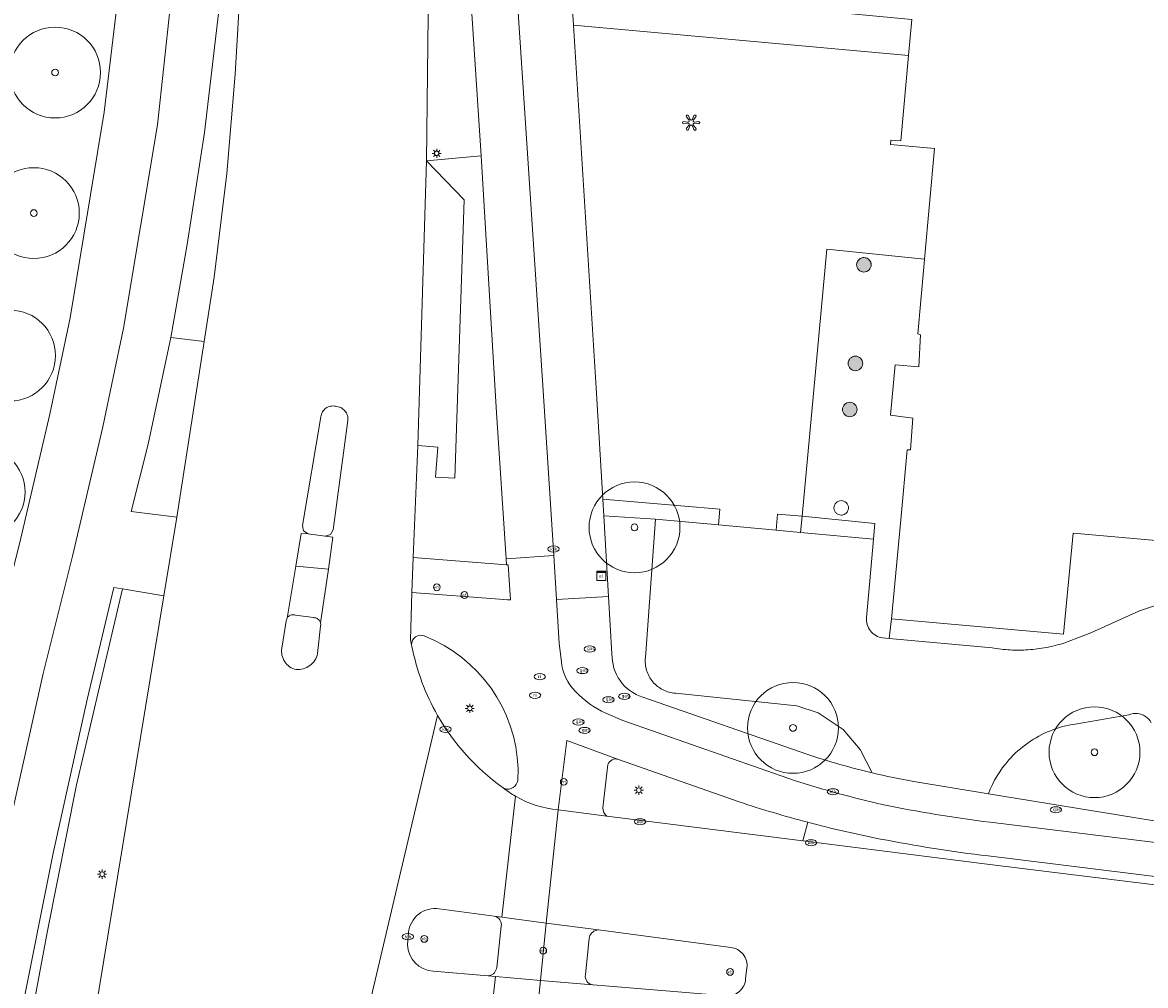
# Model space of a CAD drawing. Header units: metres. Extents: x 187482 to 189800, y 333582 to 335019.
# Tile 255 of 256: x 189288 to 189350, y 334351 to 334404. Entities that reach past the tile are written whole.
import ezdxf
from ezdxf.enums import TextEntityAlignment as Align

# ---------------------------------------------------------------- set-up
doc = ezdxf.new("R2010")
doc.units = ezdxf.units.M
doc.layers.get('0').update_dxf_attribs({"color": 252, "lineweight": 18})
for name, color, linetype, lineweight in [('B-WE-GR-BEPLANTING_CULTUUR_HEESTERS-GV', 252, 'Continuous', 18), ('B-WE-GR-BEPLANTING_CULTUUR_ROOS-GV', 252, 'Continuous', 18), ('B-WE-GR-BOOM-S', 252, 'Continuous', 18), ('B-WE-IE-KUNSTOBJECT-S', 252, 'Continuous', 18), ('B-WE-IE-MEUBILAIR-S', 252, 'Continuous', 18), ('B-WE-IE-TERREINAFSCHEIDING_KUNSTMATIG_MUUR-G', 252, 'IE-TERREINAFSCHEIDING_KUNSTMATIG-SO', 18), ('B-WE-OG-BEBOUWING-GV', 252, 'Continuous', 18), ('B-WE-OG-TERREIN_BEGROEID-GV', 252, 'Continuous', 18), ('B-WE-VH-GESLOTENVERHARDING_ASFALT-GV', 252, 'Continuous', 18), ('B-WE-VH-GESLOTENVERHARDING_BETON-GV', 252, 'Continuous', 18), ('B-WE-VH-OPENVERHARDING_BETONELEMENT-GV', 252, 'Continuous', 18), ('B-WE-VH-OPENVERHARDING_BETONSTRAATSTEEN-GV', 252, 'Continuous', 18), ('B-WE-VH-OPENVERHARDING_STRAATBAKSTEEN-GV', 252, 'Continuous', 18), ('B-WE-VH-OPENVERHARDING_TEGEL-GV', 252, 'Continuous', 18)]:
    doc.layers.add(name, color=color, linetype=linetype, lineweight=lineweight)
doc.layers.add('B-WE-OG-BEBOUWING-V', color=7, linetype='Continuous', lineweight=18, true_color=0xf0f0f0)
doc.styles.add('NLCS-ISO', font='NLCS-ISO.ttf')
doc.linetypes.add('IE-TERREINAFSCHEIDING_KUNSTMATIG-SO', pattern='A,4,[82,NLCS.SHX,S=0.75,R=90,X=0,Y=0],4,-2', length=10)

# ---------------------------------------------------------------- blocks, each defined once
blk = doc.blocks.new('SIE-MEUBILAIR_KAST_ELEKTRA-SO')
for points in [[(-1, 1), (1, 1), (1, 0.84), (-1, 0.84)], [(-1, 0.76), (1, 0.76), (1, -1), (-1, -1)]]:
    blk.add_lwpolyline(points, close=True)
at = {"style": 'NLCS-ISO'}
blk.add_text('et', height=0.75, dxfattribs=at).set_placement((0, 0), align=Align.MIDDLE_CENTER)
blk = doc.blocks.new('SIE-MEUBILAIR_PAAL_VERKEERSBORD-SO')
blk.add_circle((0, 0), 0.75)
at = {"style": 'NLCS-ISO'}
blk.add_text('vb', height=0.75, dxfattribs=at).set_placement((0, 0.07), align=Align.MIDDLE_CENTER)
blk = doc.blocks.new('SIE-MEUBILAIR_PAAL_LICHTMAST-SO')
for points in [[(-0.62, 0), (-1, 0)], [(-0.71, 0.71), (-0.44, 0.44)], [(0, 1), (0, 0.62)], [(0.44, 0.44), (0.71, 0.71)], [(1, 0), (0.62, 0)], [(-0.71, -0.71), (-0.44, -0.44)], [(0, -0.62), (0, -1)], [(0.44, -0.44), (0.71, -0.71)]]:
    blk.add_lwpolyline(points)
blk.add_circle((0, 0), 0.5)
blk = doc.blocks.new('SIE-MEUBILAIR_PAAL_AFSLUITPAAL-SO')
blk.add_circle((0, 0), 0.75)
at = {"style": 'NLCS-ISO'}
blk.add_text('af', height=0.75, dxfattribs=at).set_placement((0, 0.05), align=Align.MIDDLE_CENTER)
blk = doc.blocks.new('SIE-MEUBILAIR_PAAL_VRI-SO')
blk.add_circle((0, 0), 0.75)
at = {"style": 'NLCS-ISO'}
blk.add_text('vri', height=0.75, dxfattribs=at).set_placement((-0.08, 0.07), align=Align.MIDDLE_CENTER)
blk = doc.blocks.new('SIE-MEUBILAIR_PUT_KOLK-SO')
blk.add_ellipse((0, 0), major_axis=(1.25, 0), ratio=0.54)
at = {"style": 'NLCS-ISO'}
blk.add_text('klk', height=0.75, dxfattribs=at).set_placement((0.03, 0), align=Align.MIDDLE_CENTER)
blk = doc.blocks.new('SIE-MEUBILAIR_PUT_GASPUT-SO')
blk.add_ellipse((0, 0), major_axis=(1.25, 0), ratio=0.54)
at = {"style": 'NLCS-ISO'}
blk.add_text('gas ', height=0.75, dxfattribs=at).set_placement((0.53, 0.16), align=Align.MIDDLE_CENTER)
blk = doc.blocks.new('SIE-MEUBILAIR_PUT_RIOOLPUT-SO')
blk.add_ellipse((0, 0), major_axis=(1.25, 0), ratio=0.54)
at = {"style": 'NLCS-ISO'}
blk.add_text('ri', height=0.75, dxfattribs=at).set_placement((-0.04, 0.07), align=Align.MIDDLE_CENTER)
blk = doc.blocks.new('SIE-KUNSTOBJECT-SO')
at = {"flags": 128}
blk.add_lwpolyline([(0.27, -0.73, 0.700208), (-0.27, -0.73), (-0.56, -1.53, -1), (-1.05, -1.25), (-0.5, -0.6, 0.700208), (-0.77, -0.13), (-1.6, -0.28, -1), (-1.6, 0.28), (-0.77, 0.13, 0.700208), (-0.5, 0.6), (-1.05, 1.25, -1), (-0.56, 1.53), (-0.27, 0.73, 0.700208), (0.27, 0.73), (0.56, 1.53, -1), (1.05, 1.25), (0.5, 0.6, 0.700208), (0.77, 0.13), (1.6, 0.28, -1), (1.6, -0.28), (0.77, -0.13, 0.700208), (0.5, -0.6), (1.05, -1.25, -1), (0.56, -1.53)], format="xyb", close=True, dxfattribs=at)
blk = doc.blocks.new('SGR-BOOM_GBKN-SO')
at = {"color": 0, "linetype": 'ByBlock', "lineweight": 18}
for radius in [2, 0.15]:
    blk.add_circle((0, 0), radius, dxfattribs=at)

msp = doc.modelspace()

# ---------------------------------------------------------------- hatches: boundary and pattern name
at = {"layer": 'B-WE-OG-BEBOUWING-V'}
h = msp.add_hatch(color=256, dxfattribs=at)
h.dxf.hatch_style = 1
edge = h.paths.add_edge_path(flags=17)
edge.add_arc((189334.76, 334391.002), 0.399, 89.86887, 119.56128)
edge.add_arc((189334.776, 334390.987), 0.419, 120.45276, 148.75696)
edge.add_arc((189334.644, 334391.061), 0.269, 147.70855, 159.16134)
edge.add_line((189334.393, 334391.157), (189334.383, 334391.132))
edge.add_line((189334.383, 334391.132), (189334.375, 334391.107))
edge.add_arc((189334.702, 334391.018), 0.339, 164.74744, 173.88274)
edge.add_arc((189334.703, 334391.002), 0.342, 171.22312, 180.14482)
edge.add_arc((189334.758, 334390.999), 0.397, 179.76362, 225.15948)
edge.add_arc((189334.759, 334390.998), 0.397, 224.84052, 270.23638)
edge.add_arc((189334.763, 334390.998), 0.397, 269.76362, 315.15948)
edge.add_arc((189334.764, 334390.999), 0.397, 314.84052, 360.23638)
edge.add_arc((189335.011, 334391.01), 0.15, 356.56065, 369.98032)
edge.add_line((189335.159, 334391.036), (189335.157, 334391.054))
edge.add_line((189335.157, 334391.054), (189335.155, 334391.072))
edge.add_line((189335.155, 334391.072), (189335.151, 334391.089))
edge.add_line((189335.151, 334391.089), (189335.147, 334391.106))
edge.add_line((189335.147, 334391.106), (189335.142, 334391.123))
edge.add_line((189335.142, 334391.123), (189335.136, 334391.14))
edge.add_arc((189334.764, 334391.002), 0.396, 20.30062, 55.44934)
edge.add_arc((189334.764, 334391.015), 0.386, 54.44015, 90.50872)
h = msp.add_hatch(color=256, dxfattribs=at)
h.dxf.hatch_style = 1
edge = h.paths.add_edge_path(flags=17)
edge.add_arc((189334.296, 334385.577), 0.397, 44.84052, 90.23638)
edge.add_arc((189334.292, 334385.577), 0.397, 89.76362, 135.15948)
edge.add_arc((189334.291, 334385.576), 0.397, 134.84052, 180.23638)
edge.add_arc((189334.291, 334385.572), 0.397, 179.76362, 225.15948)
edge.add_arc((189334.292, 334385.571), 0.397, 224.84052, 270.23638)
edge.add_arc((189334.296, 334385.571), 0.397, 269.76362, 315.15948)
edge.add_arc((189334.297, 334385.572), 0.397, 314.84052, 360.23638)
edge.add_arc((189334.297, 334385.576), 0.397, 359.76362, 405.15948)
h = msp.add_hatch(color=256, dxfattribs=at)
h.dxf.hatch_style = 1
edge = h.paths.add_edge_path(flags=17)
edge.add_arc((189333.981, 334383.042), 0.397, 89.76362, 135.15948)
edge.add_arc((189333.98, 334383.041), 0.397, 134.84052, 180.23638)
edge.add_arc((189333.98, 334383.037), 0.397, 179.76362, 225.15948)
edge.add_arc((189333.981, 334383.036), 0.397, 224.84052, 270.23638)
edge.add_arc((189333.985, 334383.036), 0.397, 269.76362, 315.15948)
edge.add_arc((189333.986, 334383.037), 0.397, 314.84052, 360.23638)
edge.add_arc((189333.986, 334383.041), 0.397, 359.76362, 405.15948)
edge.add_arc((189333.985, 334383.042), 0.397, 44.84052, 90.23638)

# ---------------------------------------------------------------- linework, layer by layer
at = {"layer": 'B-WE-GR-BEPLANTING_CULTUUR_HEESTERS-GV', "flags": 128}
for points in [[(189302.463, 334468.336), (189303.054, 334466.66), (189305.01, 334460.364), (189306.464, 334454.931), (189307.702, 334449.443), (189308.767, 334443.572), (189309.561, 334438.202), (189310.204, 334432.552), (189310.618, 334427.396), (189310.836, 334420.754), (189310.898, 334414.372), (189310.688, 334396.724), (189313.698, 334397.001), (189312.563, 334414.341), (189311.419, 334430.645), (189310.882, 334436.037), (189309.999, 334442.458), (189309.205, 334447.292), (189307.879, 334453.322), (189304.06, 334469.116)], [(189313.698, 334397.001), (189310.688, 334396.724), (189312.758, 334394.583), (189312.248, 334379.257), (189311.197, 334379.315), (189311.318, 334380.966), (189310.224, 334381.051), (189309.96, 334374.883), (189315.1, 334374.479), (189315.077, 334374.825), (189314.543, 334382.85)], [(189298.464, 334386.78), (189296.625, 334387), (189295.378, 334381.133), (189294.453, 334377.423), (189296.953, 334377.116)], [(189323.3, 334377.005), (189326.765, 334376.685), (189326.83, 334377.553), (189320.39, 334378.102), (189320.445, 334377.183)], [(189331.264, 334376.27), (189331.357, 334377.166), (189329.999, 334377.282), (189329.934, 334376.393)], [(189287.079, 334337.905), (189288.632, 334347.857), (189289.837, 334354.341), (189291.444, 334362.376), (189293.968, 334373.157), (189293.495, 334373.234), (189292.028, 334367.071), (189290.157, 334358.612), (189288.353, 334349.601), (189286.483, 334338.025)]]:
    msp.add_lwpolyline(points, close=True, dxfattribs=at)
for points in [[(189295.962, 334451.991), (189297.08, 334446.961), (189298.223, 334440.775), (189299.409, 334431.375), (189299.823, 334425.177), (189299.951, 334419.588), (189299.821, 334412.774), (189299.248, 334404.845), (189298.471, 334398.293), (189297.53, 334392.121), (189296.625, 334387), (189298.464, 334386.78), (189299.019, 334390.331), (189299.716, 334396.022), (189300.169, 334401.503), (189300.478, 334406.848), (189300.814, 334415.418), (189300.894, 334420.927), (189300.741, 334424.997), (189300.381, 334430.919), (189299.789, 334436.197), (189299.05, 334441.468), (189298.249, 334446.079), (189297.044, 334451.666)], [(189322.741, 334369.385), (189323.3, 334377.005), (189320.445, 334377.183), (189320.711, 334372.741), (189320.9, 334369.586)], [(189345.764, 334370.181), (189347.247, 334370.743), (189349.923, 334371.948), (189350.92, 334372.284), (189351.906, 334372.478), (189353.151, 334372.523), (189355.12, 334372.35), (189362.846, 334371.278), (189367.77, 334370.471), (189370.461, 334370.127), (189376.819, 334369.741), (189376.924, 334375.004), (189374.871, 334375.186), (189374.727, 334373.708), (189346.281, 334376.233), (189345.745, 334370.663), (189336.284, 334371.513), (189336.159, 334370.43), (189341.812, 334369.915)], [(189322.593, 334367.198), (189331.675, 334364.047)], [(189335.218, 334363.032), (189334.549, 334364.313), (189333.62, 334365.425), (189332.247, 334366.333), (189331.075, 334366.731), (189324.399, 334367.421)], [(189349.341, 334366.234), (189346.387, 334365.722)], [(189327.903, 334361.433), (189321.255, 334363.778)], [(189320.677, 334363.487), (189320.398, 334361.11)], [(189341.611, 334361.883), (189351.296, 334360.292)], [(189320.621, 334360.654), (189331.408, 334359.292)], [(189331.408, 334359.292), (189331.677, 334360.311)]]:
    msp.add_lwpolyline(points, dxfattribs=at)
at = {"layer": 'B-WE-GR-BEPLANTING_CULTUUR_HEESTERS-GV'}
for points in [[(189344.795, 334369.937, 0.030824), (189345.764, 334370.181)], [(189320.9, 334369.586, 0.331804), (189322.593, 334367.198)], [(189322.805, 334368.673, -0.101065), (189322.741, 334369.385)], [(189341.812, 334369.915, 0.030168), (189342.805, 334369.803)], [(189342.805, 334369.803, 0.031037), (189343.804, 334369.81)], [(189343.804, 334369.81, 0.031158), (189344.795, 334369.937)], [(189323.146, 334368.045, -0.102639), (189322.805, 334368.673)], [(189323.708, 334367.604, -0.102523), (189323.146, 334368.045)], [(189324.399, 334367.421, -0.10282), (189323.708, 334367.604)], [(189349.81, 334366.306, 0.123698), (189349.341, 334366.234)], [(189350.257, 334366.144, 0.125785), (189349.81, 334366.306)], [(189346.387, 334365.722, 0.058069), (189345.028, 334365.355)], [(189350.571, 334365.788, 0.128415), (189350.257, 334366.144)], [(189345.028, 334365.355, 0.058508), (189343.79, 334364.685)], [(189343.79, 334364.685, 0.058392), (189342.74, 334363.747)], [(189321.255, 334363.778, 0.402208), (189320.677, 334363.487)], [(189331.675, 334364.047, 0.022847), (189335.218, 334363.032)], [(189342.74, 334363.747, 0.09027), (189341.611, 334361.883)], [(189331.677, 334360.311, -0.015423), (189327.903, 334361.433)], [(189320.398, 334361.11, 0.255527), (189320.621, 334360.654)]]:
    msp.add_lwpolyline(points, format="xyb", dxfattribs=at)
at = {"layer": 'B-WE-GR-BEPLANTING_CULTUUR_ROOS-GV', "flags": 128}
msp.add_lwpolyline([(189290.385, 334337.237), (189296.238, 334372.788), (189293.968, 334373.157), (189291.444, 334362.376), (189289.837, 334354.341), (189288.632, 334347.857), (189287.079, 334337.905)], close=True, dxfattribs=at)
at = {"layer": 'B-WE-IE-TERREINAFSCHEIDING_KUNSTMATIG_MUUR-G', "ltscale": 0.2, "flags": 128}
for points in [[(189331.357, 334377.166), (189332.721, 334391.869), (189338.101, 334391.311)], [(189335.287, 334375.899), (189335.361, 334376.756), (189331.357, 334377.166)], [(189335.088, 334373.609), (189335.287, 334375.899)]]:
    msp.add_lwpolyline(points, dxfattribs=at)
at = {"layer": 'B-WE-OG-BEBOUWING-GV', "flags": 128}
for points in [[(189337.393, 334404.502), (189337.218, 334402.534), (189336.799, 334397.822), (189336.246, 334397.872), (189336.225, 334397.624), (189338.642, 334397.405), (189338.101, 334391.311), (189338.062, 334390.877), (189337.735, 334387.197), (189337.883, 334387.149), (189337.779, 334385.394), (189336.479, 334385.505), (189336.218, 334382.72), (189337.457, 334382.558), (189337.334, 334380.809), (189337.145, 334380.822), (189336.789, 334376.971), (189336.284, 334371.513), (189345.745, 334370.663), (189346.281, 334376.233), (189374.727, 334373.708)], [(189334.393, 334391.157), (189334.383, 334391.132), (189334.375, 334391.107)], [(189335.159, 334391.036), (189335.157, 334391.054), (189335.155, 334391.072), (189335.151, 334391.089), (189335.147, 334391.106), (189335.142, 334391.123), (189335.136, 334391.14)]]:
    msp.add_lwpolyline(points, dxfattribs=at)
at = {"layer": 'B-WE-OG-BEBOUWING-GV'}
for points in [[(189334.365, 334391.054, 0.038948), (189334.361, 334391.001)], [(189334.361, 334391.001, 0.200709), (189334.478, 334390.718)], [(189334.375, 334391.107, 0.039881), (189334.365, 334391.054)], [(189334.417, 334391.205, 0.050014), (189334.393, 334391.157)], [(189334.563, 334391.349, 0.124132), (189334.417, 334391.205)], [(189334.761, 334391.401, 0.130287), (189334.563, 334391.349)], [(189334.989, 334391.329, 0.158691), (189334.761, 334391.401)], [(189335.136, 334391.14, 0.154579), (189334.989, 334391.329)], [(189335.044, 334390.718, 0.200709), (189335.161, 334391.001)], [(189335.161, 334391.001, 0.058621), (189335.159, 334391.036)], [(189334.478, 334390.718, 0.200709), (189334.761, 334390.601)], [(189334.761, 334390.601, 0.200709), (189335.044, 334390.718)], [(189334.011, 334385.857, 0.200709), (189333.894, 334385.574)], [(189333.894, 334385.574, 0.200709), (189334.011, 334385.291)], [(189334.294, 334385.974, 0.200709), (189334.011, 334385.857)], [(189334.577, 334385.857, 0.200709), (189334.294, 334385.974)], [(189334.694, 334385.574, 0.200709), (189334.577, 334385.857)], [(189334.577, 334385.291, 0.200709), (189334.694, 334385.574)], [(189334.011, 334385.291, 0.200709), (189334.294, 334385.174)], [(189334.294, 334385.174, 0.200709), (189334.577, 334385.291)], [(189333.7, 334383.322, 0.200709), (189333.583, 334383.039)], [(189333.583, 334383.039, 0.200709), (189333.7, 334382.756)], [(189333.983, 334383.439, 0.200709), (189333.7, 334383.322)], [(189334.266, 334383.322, 0.200709), (189333.983, 334383.439)], [(189334.383, 334383.039, 0.200709), (189334.266, 334383.322)], [(189334.266, 334382.756, 0.200709), (189334.383, 334383.039)], [(189333.7, 334382.756, 0.200709), (189333.983, 334382.639)], [(189333.983, 334382.639, 0.200709), (189334.266, 334382.756)], [(189333.512, 334378.022, 0.200709), (189333.229, 334377.905)], [(189333.795, 334377.905, 0.200709), (189333.512, 334378.022)], [(189333.229, 334377.905, 0.200709), (189333.112, 334377.622)], [(189333.112, 334377.622, 0.05075), (189333.12, 334377.544)], [(189333.12, 334377.544, 0.057053), (189333.142, 334377.47)], [(189333.142, 334377.47, 0.051889), (189333.179, 334377.401)], [(189333.179, 334377.401, 0.053906), (189333.228, 334377.34)], [(189333.912, 334377.622, 0.200709), (189333.795, 334377.905)], [(189333.806, 334377.351, 0.066506), (189333.864, 334377.432)], [(189333.864, 334377.432, 0.063935), (189333.9, 334377.524)], [(189333.9, 334377.524, 0.060323), (189333.912, 334377.622)], [(189333.228, 334377.34, 0.097512), (189333.358, 334377.253)], [(189333.358, 334377.253, 0.096126), (189333.512, 334377.222)], [(189333.512, 334377.222, 0.079792), (189333.626, 334377.239)], [(189333.626, 334377.239, 0.073826), (189333.731, 334377.287)], [(189333.731, 334377.287, 0.063789), (189333.806, 334377.351)]]:
    msp.add_lwpolyline(points, format="xyb", dxfattribs=at)
at = {"layer": 'B-WE-OG-TERREIN_BEGROEID-GV', "flags": 128}
msp.add_lwpolyline([(189279.046, 334321.076), (189279.694, 334328.405), (189280.39, 334334.61), (189281.856, 334345.444), (189282.783, 334350.805), (189284.504, 334359.524), (189286.726, 334369.401), (189288.382, 334375.948), (189289.963, 334382.776), (189291.094, 334388.088), (189292.967, 334399.403), (189293.657, 334405.228), (189294.223, 334415.181), (189294.28, 334421.854), (189294.062, 334427.291), (189293.419, 334434.478), (189292.079, 334443.201), (189290.665, 334449.942), (189288.215, 334458.773), (189285.968, 334465.394), (189283.223, 334472.645), (189282.287, 334472.582), (189279.595, 334471.587)], dxfattribs=at)
msp.add_lwpolyline([(189318.779, 334404.191), (189337.218, 334402.534), (189337.393, 334404.502), (189333.692, 334404.857), (189323.282, 334405.857), (189323.282, 334407.949), (189318.513, 334408.285)], close=True, dxfattribs=at)
at = {"layer": 'B-WE-VH-GESLOTENVERHARDING_ASFALT-GV', "flags": 128}
for points in [[(189309.896, 334369.996), (189309.874, 334370.087), (189309.81, 334370.351), (189309.896, 334372.963), (189309.96, 334374.883), (189310.224, 334381.051), (189310.688, 334396.724), (189310.898, 334414.372), (189310.836, 334420.754), (189310.618, 334427.396), (189310.204, 334432.552), (189309.561, 334438.202), (189308.767, 334443.572), (189307.702, 334449.443), (189306.464, 334454.931), (189305.01, 334460.364), (189303.054, 334466.66), (189302.463, 334468.336), (189301.14, 334472.086), (189298.955, 334477.691), (189298.687, 334477.592), (189296.213, 334483.212), (189295.039, 334485.665), (189286.194, 334481.799)], [(189287.841, 334478.057), (189289.017, 334475.49), (189289.864, 334473.359), (189290.588, 334471.682), (189292.435, 334466.926), (189293.348, 334464.254), (189294.353, 334461.316), (189295.734, 334456.634), (189297.044, 334451.666), (189298.249, 334446.079), (189299.05, 334441.468), (189299.789, 334436.197), (189300.381, 334430.919), (189300.741, 334424.997), (189300.894, 334420.927), (189300.814, 334415.418), (189300.478, 334406.848), (189300.169, 334401.503), (189299.716, 334396.022), (189299.019, 334390.331), (189298.464, 334386.78), (189296.953, 334377.116), (189296.238, 334372.788), (189290.385, 334337.237)], [(189303.022, 334371.546), (189303.5, 334374.419), (189303.79, 334376.217), (189304.184, 334376.185), (189303.92, 334376.35), (189303.868, 334376.656), (189304.888, 334382.639)], [(189306.372, 334382.429), (189305.566, 334376.422), (189305.409, 334376.154), (189305.113, 334376.058), (189305.549, 334376.012), (189305.295, 334374.241), (189304.86, 334371.285)], [(189305.295, 334374.241), (189303.5, 334374.419), (189303.022, 334371.546)], [(189304.86, 334371.285), (189305.295, 334374.241)], [(189302.732, 334369.893), (189302.971, 334371.378)], [(189303.48, 334371.724), (189304.472, 334371.582)], [(189304.866, 334371.111), (189304.705, 334369.597)], [(189290.385, 334337.237), (189289.933, 334334.511), (189287.451, 334319.607), (189300.233, 334317.372), (189301.396, 334322.435), (189303.61, 334332.421), (189303.664, 334332.614), (189304.517, 334335.675), (189304.536, 334335.743), (189305.172, 334337.866), (189304.676, 334338.062), (189311.305, 334366.19)], [(189311.305, 334366.19), (189304.676, 334338.062), (189305.172, 334337.866), (189305.487, 334338.915)], [(189314.918, 334362.205), (189314.888, 334362.228), (189314.859, 334362.252)], [(189311.389, 334355.55), (189314.422, 334355.147), (189314.838, 334355.092), (189315.596, 334361.745)], [(189315.596, 334361.745), (189314.838, 334355.092)], [(189314.838, 334355.092), (189317.288, 334354.766), (189317.942, 334360.993)], [(189366.431, 334354.948), (189343.475, 334357.767), (189341.552, 334358.01), (189331.408, 334359.292), (189320.621, 334360.654), (189317.942, 334360.993), (189317.288, 334354.766), (189320.155, 334354.385), (189327.434, 334353.418)], [(189309.649, 334353.567), (189309.703, 334354.238)], [(189313.893, 334346.424), (189314.493, 334351.819), (189314.081, 334351.855), (189311.06, 334352.115)], [(189328.328, 334352.292), (189328.254, 334351.69)], [(189316.44, 334346.571), (189316.976, 334351.606), (189314.493, 334351.819), (189313.893, 334346.424)], [(189327.176, 334350.766), (189319.873, 334351.356), (189319.827, 334351.36), (189316.976, 334351.606), (189316.44, 334346.571), (189318.937, 334346.403), (189318.951, 334346.531), (189328.705, 334345.92)]]:
    msp.add_lwpolyline(points, dxfattribs=at)
at = {"layer": 'B-WE-VH-GESLOTENVERHARDING_ASFALT-GV'}
for points in [[(189304.973, 334382.905, -0.109528), (189305.16, 334383.111)], [(189305.16, 334383.111, -0.109331), (189305.416, 334383.221)], [(189305.416, 334383.221, -0.103967), (189305.695, 334383.214)], [(189305.695, 334383.214, -0.101373), (189305.973, 334383.142)], [(189305.973, 334383.142, -0.098651), (189306.201, 334382.966)], [(189306.201, 334382.966, -0.10443), (189306.341, 334382.715)], [(189304.888, 334382.639, -0.107644), (189304.973, 334382.905)], [(189306.341, 334382.715, -0.10172), (189306.372, 334382.429)], [(189302.971, 334371.378, -0.113479), (189303.022, 334371.546)], [(189303.022, 334371.546, -0.113046), (189303.141, 334371.675)], [(189303.141, 334371.675, -0.111774), (189303.305, 334371.739)], [(189303.305, 334371.739, -0.108267), (189303.48, 334371.724)], [(189304.472, 334371.582, -0.111599), (189304.642, 334371.545)], [(189304.642, 334371.545, -0.114928), (189304.78, 334371.439)], [(189304.78, 334371.439, -0.103068), (189304.86, 334371.285)], [(189304.86, 334371.285, -0.103327), (189304.866, 334371.111)], [(189311.305, 334366.19, -0.082249), (189309.896, 334369.996)], [(189302.743, 334369.507, -0.095778), (189302.732, 334369.893)], [(189302.894, 334369.152, -0.091907), (189302.743, 334369.507)], [(189304.705, 334369.597, -0.089597), (189304.548, 334369.229)], [(189303.164, 334368.876, -0.091605), (189302.894, 334369.152)], [(189303.516, 334368.718, -0.090523), (189303.164, 334368.876)], [(189303.914, 334368.76, -0.090505), (189303.516, 334368.718)], [(189304.273, 334368.938, -0.088176), (189303.914, 334368.76)], [(189304.548, 334369.229, -0.088269), (189304.273, 334368.938)], [(189314.859, 334362.252, -0.108064), (189311.305, 334366.19)], [(189315.596, 334361.745, -0.035204), (189314.918, 334362.205)], [(189317.942, 334360.993, -0.107321), (189315.596, 334361.745)], [(189309.703, 334354.238, -0.425487), (189311.389, 334355.55)], [(189311.06, 334352.115, -0.385927), (189309.649, 334353.567)], [(189327.434, 334353.418, -0.422768), (189328.328, 334352.292)], [(189328.254, 334351.69, -0.415896), (189327.176, 334350.766)]]:
    msp.add_lwpolyline(points, format="xyb", dxfattribs=at)
at = {"layer": 'B-WE-VH-GESLOTENVERHARDING_BETON-GV'}
for points in [[(189310.574, 334370.569, 0.543693), (189309.874, 334370.087)], [(189309.896, 334369.996, 0.082249), (189311.305, 334366.19)], [(189315.734, 334363.275, 0.299228), (189310.574, 334370.569)], [(189311.305, 334366.19, 0.108064), (189314.859, 334362.252)], [(189314.997, 334362.167, 0.482788), (189315.712, 334362.615)], [(189311.389, 334355.55, 0.425487), (189309.703, 334354.238)], [(189314.81, 334354.589, 0.390301), (189314.422, 334355.147)], [(189320.061, 334354.371, 0.33702), (189319.646, 334353.923)], [(189309.649, 334353.567, 0.385927), (189311.06, 334352.115)], [(189328.328, 334352.292, 0.422768), (189327.434, 334353.418)], [(189314.166, 334351.871, 0.313456), (189314.557, 334352.317)], [(189319.44, 334351.926, 0.410581), (189319.827, 334351.36)], [(189327.176, 334350.766, 0.415896), (189328.254, 334351.69)]]:
    msp.add_lwpolyline(points, format="xyb", dxfattribs=at)
at = {"layer": 'B-WE-VH-GESLOTENVERHARDING_BETON-GV', "flags": 128}
for points in [[(189309.874, 334370.087), (189309.896, 334369.996)], [(189315.712, 334362.615), (189315.734, 334363.275)], [(189314.859, 334362.252), (189314.888, 334362.228), (189314.918, 334362.205), (189314.997, 334362.167)], [(189314.422, 334355.147), (189311.389, 334355.55)], [(189314.557, 334352.317), (189314.81, 334354.589)], [(189309.703, 334354.238), (189309.649, 334353.567)], [(189319.646, 334353.923), (189319.44, 334351.926)], [(189327.434, 334353.418), (189320.155, 334354.385), (189320.061, 334354.371)], [(189311.06, 334352.115), (189314.081, 334351.855), (189314.166, 334351.871)], [(189328.254, 334351.69), (189328.328, 334352.292)], [(189319.827, 334351.36), (189319.873, 334351.356), (189327.176, 334350.766)]]:
    msp.add_lwpolyline(points, dxfattribs=at)
at = {"layer": 'B-WE-VH-OPENVERHARDING_BETONELEMENT-GV', "flags": 128}
for points in [[(189331.677, 334360.311), (189331.408, 334359.292), (189341.552, 334358.01), (189343.475, 334357.767), (189366.431, 334354.948)], [(189373.197, 334353.273), (189373.387, 334354.557), (189367.442, 334355.277), (189359.513, 334356.237), (189341.601, 334358.457), (189341.59, 334358.458)]]:
    msp.add_lwpolyline(points, dxfattribs=at)
at = {"layer": 'B-WE-VH-OPENVERHARDING_BETONELEMENT-GV'}
for points in [[(189335.668, 334359.392, -0.016288), (189331.677, 334360.311)], [(189341.59, 334358.458, -0.018314), (189335.668, 334359.392)]]:
    msp.add_lwpolyline(points, format="xyb", dxfattribs=at)
at = {"layer": 'B-WE-VH-OPENVERHARDING_BETONSTRAATSTEEN-GV', "flags": 128}
msp.add_lwpolyline([(189310.224, 334381.051), (189311.318, 334380.966), (189311.197, 334379.315), (189312.248, 334379.257), (189312.758, 334394.583), (189310.688, 334396.724)], close=True, dxfattribs=at)
for points in [[(189334.911, 334371.587), (189335.088, 334373.609), (189335.287, 334375.899), (189331.264, 334376.27), (189329.934, 334376.393), (189326.765, 334376.685), (189323.3, 334377.005), (189322.741, 334369.385)], [(189318.118, 334369.151), (189318.002, 334370.147), (189317.848, 334372.57), (189317.694, 334374.992), (189315.077, 334374.825), (189315.1, 334374.479), (189315.191, 334374.482), (189315.325, 334372.567), (189315.151, 334372.56), (189314.718, 334372.597), (189309.896, 334372.963), (189309.81, 334370.351), (189309.874, 334370.087)], [(189402.33, 334367.784), (189402.68, 334370.739), (189396.967, 334370.439), (189395.412, 334370.443), (189382.545, 334369.716), (189376.819, 334369.741), (189370.461, 334370.127), (189367.77, 334370.471), (189362.846, 334371.278), (189355.12, 334372.35), (189353.151, 334372.523), (189351.906, 334372.478), (189350.92, 334372.284), (189349.923, 334371.948), (189347.247, 334370.743), (189345.764, 334370.181)], [(189341.812, 334369.915), (189336.159, 334370.43), (189335.791, 334370.463)], [(189324.399, 334367.421), (189331.075, 334366.731), (189332.247, 334366.333), (189333.62, 334365.425), (189334.549, 334364.313), (189335.218, 334363.032)], [(189330.935, 334362.618), (189321.499, 334365.908), (189320.555, 334366.311)], [(189346.387, 334365.722), (189349.341, 334366.234)], [(189317.942, 334360.993), (189318.424, 334364.821), (189321.255, 334363.778), (189327.903, 334361.433)], [(189315.734, 334363.275), (189315.712, 334362.615)], [(189337.513, 334362.556), (189341.611, 334361.883)], [(189314.997, 334362.167), (189314.918, 334362.205)], [(189382.381, 334355.324), (189358.563, 334358.253), (189341.703, 334360.313)], [(189341.59, 334358.458), (189341.601, 334358.457), (189359.513, 334356.237), (189367.442, 334355.277), (189373.387, 334354.557), (189381.654, 334353.556)], [(189314.166, 334351.871), (189314.081, 334351.855), (189314.493, 334351.819), (189316.976, 334351.606), (189317.288, 334354.766), (189314.838, 334355.092), (189314.422, 334355.147)], [(189314.81, 334354.589), (189314.557, 334352.317)]]:
    msp.add_lwpolyline(points, dxfattribs=at)
at = {"layer": 'B-WE-VH-OPENVERHARDING_BETONSTRAATSTEEN-GV'}
for points in [[(189334.944, 334371.196, -0.094603), (189334.911, 334371.587)], [(189335.122, 334370.846, -0.097961), (189334.944, 334371.196)], [(189309.874, 334370.087, -0.543693), (189310.574, 334370.569)], [(189335.419, 334370.589, -0.097486), (189335.122, 334370.846)], [(189335.791, 334370.463, -0.096616), (189335.419, 334370.589)], [(189310.574, 334370.569, -0.299228), (189315.734, 334363.275)], [(189345.764, 334370.181, -0.030824), (189344.795, 334369.937)], [(189322.741, 334369.385, 0.101065), (189322.805, 334368.673)], [(189342.805, 334369.803, -0.030168), (189341.812, 334369.915)], [(189343.804, 334369.81, -0.031037), (189342.805, 334369.803)], [(189344.795, 334369.937, -0.031158), (189343.804, 334369.81)], [(189318.877, 334367.526, -0.172864), (189318.118, 334369.151)], [(189322.805, 334368.673, 0.102639), (189323.146, 334368.045)], [(189320.555, 334366.311, -0.091875), (189318.877, 334367.526)], [(189323.146, 334368.045, 0.102523), (189323.708, 334367.604)], [(189323.708, 334367.604, 0.10282), (189324.399, 334367.421)], [(189349.341, 334366.234, -0.123698), (189349.81, 334366.306)], [(189349.81, 334366.306, -0.125785), (189350.257, 334366.144)], [(189345.028, 334365.355, -0.058069), (189346.387, 334365.722)], [(189350.257, 334366.144, -0.128415), (189350.571, 334365.788)], [(189343.79, 334364.685, -0.058508), (189345.028, 334365.355)], [(189342.74, 334363.747, -0.058392), (189343.79, 334364.685)], [(189341.611, 334361.883, -0.09027), (189342.74, 334363.747)], [(189315.712, 334362.615, -0.482788), (189314.997, 334362.167)], [(189335.763, 334361.29, -0.020074), (189330.935, 334362.618)], [(189335.218, 334363.032, 0.014464), (189337.513, 334362.556)], [(189314.918, 334362.205, 0.035204), (189315.596, 334361.745)], [(189315.596, 334361.745, 0.107321), (189317.942, 334360.993)], [(189327.903, 334361.433, 0.015423), (189331.677, 334360.311)], [(189341.703, 334360.313, -0.018078), (189335.763, 334361.29)], [(189331.677, 334360.311, 0.016288), (189335.668, 334359.392)], [(189335.668, 334359.392, 0.018314), (189341.59, 334358.458)], [(189314.422, 334355.147, -0.390301), (189314.81, 334354.589)], [(189314.557, 334352.317, -0.313456), (189314.166, 334351.871)]]:
    msp.add_lwpolyline(points, format="xyb", dxfattribs=at)
at = {"layer": 'B-WE-VH-OPENVERHARDING_STRAATBAKSTEEN-GV'}
for points in [[(189305.16, 334383.111, 0.109528), (189304.973, 334382.905)], [(189305.416, 334383.221, 0.109331), (189305.16, 334383.111)], [(189305.695, 334383.214, 0.103967), (189305.416, 334383.221)], [(189305.973, 334383.142, 0.101373), (189305.695, 334383.214)], [(189306.201, 334382.966, 0.098651), (189305.973, 334383.142)], [(189306.341, 334382.715, 0.10443), (189306.201, 334382.966)], [(189304.973, 334382.905, 0.107644), (189304.888, 334382.639)], [(189306.372, 334382.429, 0.10172), (189306.341, 334382.715)], [(189303.022, 334371.546, 0.113479), (189302.971, 334371.378)], [(189303.141, 334371.675, 0.113046), (189303.022, 334371.546)], [(189303.305, 334371.739, 0.111774), (189303.141, 334371.675)], [(189303.48, 334371.724, 0.108267), (189303.305, 334371.739)], [(189304.642, 334371.545, 0.111599), (189304.472, 334371.582)], [(189304.78, 334371.439, 0.114928), (189304.642, 334371.545)], [(189304.86, 334371.285, 0.103068), (189304.78, 334371.439)], [(189304.866, 334371.111, 0.103327), (189304.86, 334371.285)], [(189302.732, 334369.893, 0.095778), (189302.743, 334369.507)], [(189302.743, 334369.507, 0.091907), (189302.894, 334369.152)], [(189304.548, 334369.229, 0.089597), (189304.705, 334369.597)], [(189302.894, 334369.152, 0.091605), (189303.164, 334368.876)], [(189303.164, 334368.876, 0.090523), (189303.516, 334368.718)], [(189303.516, 334368.718, 0.090505), (189303.914, 334368.76)], [(189303.914, 334368.76, 0.088176), (189304.273, 334368.938)], [(189304.273, 334368.938, 0.088269), (189304.548, 334369.229)]]:
    msp.add_lwpolyline(points, format="xyb", dxfattribs=at)
at = {"layer": 'B-WE-VH-OPENVERHARDING_STRAATBAKSTEEN-GV', "flags": 128}
for points in [[(189304.888, 334382.639), (189303.868, 334376.656), (189303.92, 334376.35), (189304.184, 334376.185), (189305.113, 334376.058), (189305.409, 334376.154), (189305.566, 334376.422), (189306.372, 334382.429)], [(189302.971, 334371.378), (189302.732, 334369.893)], [(189304.472, 334371.582), (189303.48, 334371.724)], [(189304.705, 334369.597), (189304.866, 334371.111)]]:
    msp.add_lwpolyline(points, dxfattribs=at)
at = {"layer": 'B-WE-VH-OPENVERHARDING_TEGEL-GV', "flags": 128}
for points in [[(189301.67, 334479.002), (189304.06, 334469.116), (189307.879, 334453.322), (189309.205, 334447.292), (189309.999, 334442.458), (189310.882, 334436.037), (189311.419, 334430.645), (189312.563, 334414.341), (189313.698, 334397.001), (189314.543, 334382.85), (189315.077, 334374.825), (189317.694, 334374.992), (189317.082, 334384.635), (189314, 334431.3), (189313.375, 334437.423), (189312.597, 334442.967), (189311.821, 334447.445), (189311.032, 334451.26), (189302.664, 334486.045)], [(189303.5, 334374.419), (189305.295, 334374.241), (189305.549, 334376.012), (189305.113, 334376.058), (189304.184, 334376.185), (189303.79, 334376.217)], [(189315.1, 334374.479), (189309.96, 334374.883), (189309.896, 334372.963), (189314.718, 334372.597), (189315.151, 334372.56), (189315.325, 334372.567), (189315.191, 334374.482)]]:
    msp.add_lwpolyline(points, close=True, dxfattribs=at)
for points in [[(189283.223, 334472.645), (189285.968, 334465.394), (189288.215, 334458.773), (189290.665, 334449.942), (189292.079, 334443.201), (189293.419, 334434.478), (189294.062, 334427.291), (189294.28, 334421.854), (189294.223, 334415.181), (189293.657, 334405.228), (189292.967, 334399.403), (189291.094, 334388.088), (189289.963, 334382.776), (189288.382, 334375.948), (189286.726, 334369.401), (189284.504, 334359.524), (189282.783, 334350.805), (189281.856, 334345.444), (189280.39, 334334.61), (189279.694, 334328.405), (189279.046, 334321.076)], [(189279.046, 334321.076), (189281.965, 334320.566), (189282.676, 334327.884), (189284.025, 334339.354), (189284.855, 334345.128), (189285.685, 334349.956), (189287.494, 334359.007), (189289.596, 334368.51), (189291.217, 334374.964), (189292.888, 334382.084), (189294.02, 334387.513), (189295.886, 334398.707), (189296.584, 334405.176), (189297.153, 334413.927), (189297.231, 334422.035), (189297.021, 334427.216), (189296.314, 334435.027), (189295.4, 334441.536), (189293.322, 334451.743), (189291.454, 334458.514), (189288.506, 334467.228), (189287.423, 334470.052), (189287.373, 334470.142), (189287.322, 334470.231)], [(189287.322, 334470.231), (189287.373, 334470.142), (189287.423, 334470.052), (189288.506, 334467.228), (189291.454, 334458.514), (189293.322, 334451.743), (189295.4, 334441.536), (189296.314, 334435.027), (189297.021, 334427.216), (189297.231, 334422.035), (189297.153, 334413.927), (189296.584, 334405.176), (189295.886, 334398.707), (189294.02, 334387.513), (189292.888, 334382.084), (189291.217, 334374.964), (189289.596, 334368.51), (189287.494, 334359.007), (189285.685, 334349.956), (189284.855, 334345.128), (189284.025, 334339.354), (189282.676, 334327.884), (189281.965, 334320.566)], [(189288.353, 334349.601), (189290.157, 334358.612), (189292.028, 334367.071), (189293.495, 334373.234), (189293.968, 334373.157), (189296.238, 334372.788), (189296.953, 334377.116), (189294.453, 334377.423), (189295.378, 334381.133), (189296.625, 334387), (189297.53, 334392.121), (189298.471, 334398.293), (189299.248, 334404.845), (189299.821, 334412.774), (189299.951, 334419.588), (189299.823, 334425.177), (189299.409, 334431.375), (189298.223, 334440.775), (189297.08, 334446.961), (189295.962, 334451.991)], [(189311.032, 334451.26), (189311.821, 334447.445), (189312.597, 334442.967), (189313.375, 334437.423), (189314, 334431.3), (189317.082, 334384.635), (189317.694, 334374.992), (189317.848, 334372.57), (189320.711, 334372.741), (189320.445, 334377.183), (189320.39, 334378.102), (189320.024, 334384.228), (189318.779, 334404.191), (189318.513, 334408.285), (189317.188, 334428.678), (189317.129, 334429.586), (189316.962, 334432.073), (189315.51, 334443.596), (189314.41, 334449.757)], [(189337.218, 334402.534), (189318.779, 334404.191), (189320.024, 334384.228), (189320.39, 334378.102), (189326.83, 334377.553), (189326.765, 334376.685), (189329.934, 334376.393), (189329.999, 334377.282), (189331.357, 334377.166), (189331.264, 334376.27), (189335.287, 334375.899), (189335.088, 334373.609), (189334.911, 334371.587)], [(189335.791, 334370.463), (189336.159, 334370.43), (189336.284, 334371.513), (189336.789, 334376.971), (189337.145, 334380.822), (189337.334, 334380.809), (189337.457, 334382.558), (189336.218, 334382.72), (189336.479, 334385.505), (189337.779, 334385.394), (189337.883, 334387.149), (189337.735, 334387.197), (189338.062, 334390.877), (189338.101, 334391.311), (189338.642, 334397.405), (189336.225, 334397.624), (189336.246, 334397.872), (189336.799, 334397.822), (189337.218, 334402.534)], [(189334.375, 334391.107), (189334.383, 334391.132), (189334.393, 334391.157)], [(189335.136, 334391.14), (189335.142, 334391.123), (189335.147, 334391.106), (189335.151, 334391.089), (189335.155, 334391.072), (189335.157, 334391.054), (189335.159, 334391.036)], [(189320.9, 334369.586), (189320.711, 334372.741), (189317.848, 334372.57), (189318.002, 334370.147), (189318.118, 334369.151)], [(189331.675, 334364.047), (189322.593, 334367.198)], [(189320.555, 334366.311), (189321.499, 334365.908), (189330.935, 334362.618)], [(189321.255, 334363.778), (189318.424, 334364.821), (189317.942, 334360.993)], [(189320.398, 334361.11), (189320.677, 334363.487)], [(189351.296, 334360.292), (189341.611, 334361.883), (189337.513, 334362.556)], [(189317.942, 334360.993), (189320.621, 334360.654)], [(189341.703, 334360.313), (189358.563, 334358.253), (189382.381, 334355.324)], [(189320.061, 334354.371), (189320.155, 334354.385), (189317.288, 334354.766), (189316.976, 334351.606), (189319.827, 334351.36)], [(189319.44, 334351.926), (189319.646, 334353.923)]]:
    msp.add_lwpolyline(points, dxfattribs=at)
at = {"layer": 'B-WE-VH-OPENVERHARDING_TEGEL-GV'}
for points in [[(189334.361, 334391.001, -0.038948), (189334.365, 334391.054)], [(189334.478, 334390.718, -0.200709), (189334.361, 334391.001)], [(189334.365, 334391.054, -0.039881), (189334.375, 334391.107)], [(189334.393, 334391.157, -0.050014), (189334.417, 334391.205)], [(189334.417, 334391.205, -0.124132), (189334.563, 334391.349)], [(189334.563, 334391.349, -0.130287), (189334.761, 334391.401)], [(189334.761, 334391.401, -0.158691), (189334.989, 334391.329)], [(189334.989, 334391.329, -0.154579), (189335.136, 334391.14)], [(189335.161, 334391.001, -0.200709), (189335.044, 334390.718)], [(189335.159, 334391.036, -0.058621), (189335.161, 334391.001)], [(189334.761, 334390.601, -0.200709), (189334.478, 334390.718)], [(189335.044, 334390.718, -0.200709), (189334.761, 334390.601)], [(189333.894, 334385.574, -0.200709), (189334.011, 334385.857)], [(189334.011, 334385.291, -0.200709), (189333.894, 334385.574)], [(189334.011, 334385.857, -0.200709), (189334.294, 334385.974)], [(189334.294, 334385.974, -0.200709), (189334.577, 334385.857)], [(189334.577, 334385.857, -0.200709), (189334.694, 334385.574)], [(189334.694, 334385.574, -0.200709), (189334.577, 334385.291)], [(189334.294, 334385.174, -0.200709), (189334.011, 334385.291)], [(189334.577, 334385.291, -0.200709), (189334.294, 334385.174)], [(189333.583, 334383.039, -0.200709), (189333.7, 334383.322)], [(189333.7, 334382.756, -0.200709), (189333.583, 334383.039)], [(189333.7, 334383.322, -0.200709), (189333.983, 334383.439)], [(189333.983, 334383.439, -0.200709), (189334.266, 334383.322)], [(189334.266, 334383.322, -0.200709), (189334.383, 334383.039)], [(189334.383, 334383.039, -0.200709), (189334.266, 334382.756)], [(189333.983, 334382.639, -0.200709), (189333.7, 334382.756)], [(189334.266, 334382.756, -0.200709), (189333.983, 334382.639)], [(189333.229, 334377.905, -0.200709), (189333.512, 334378.022)], [(189333.512, 334378.022, -0.200709), (189333.795, 334377.905)], [(189333.112, 334377.622, -0.200709), (189333.229, 334377.905)], [(189333.12, 334377.544, -0.05075), (189333.112, 334377.622)], [(189333.142, 334377.47, -0.057053), (189333.12, 334377.544)], [(189333.179, 334377.401, -0.051889), (189333.142, 334377.47)], [(189333.228, 334377.34, -0.053906), (189333.179, 334377.401)], [(189333.795, 334377.905, -0.200709), (189333.912, 334377.622)], [(189333.864, 334377.432, -0.066506), (189333.806, 334377.351)], [(189333.9, 334377.524, -0.063935), (189333.864, 334377.432)], [(189333.912, 334377.622, -0.060323), (189333.9, 334377.524)], [(189333.358, 334377.253, -0.097512), (189333.228, 334377.34)], [(189333.512, 334377.222, -0.096126), (189333.358, 334377.253)], [(189333.626, 334377.239, -0.079792), (189333.512, 334377.222)], [(189333.731, 334377.287, -0.073826), (189333.626, 334377.239)], [(189333.806, 334377.351, -0.063789), (189333.731, 334377.287)], [(189334.911, 334371.587, 0.094603), (189334.944, 334371.196)], [(189334.944, 334371.196, 0.097961), (189335.122, 334370.846)], [(189335.122, 334370.846, 0.097486), (189335.419, 334370.589)], [(189335.419, 334370.589, 0.096616), (189335.791, 334370.463)], [(189322.593, 334367.198, -0.331804), (189320.9, 334369.586)], [(189318.118, 334369.151, 0.172864), (189318.877, 334367.526)], [(189318.877, 334367.526, 0.091875), (189320.555, 334366.311)], [(189320.677, 334363.487, -0.402208), (189321.255, 334363.778)], [(189335.218, 334363.032, -0.022847), (189331.675, 334364.047)], [(189330.935, 334362.618, 0.020074), (189335.763, 334361.29)], [(189337.513, 334362.556, -0.014464), (189335.218, 334363.032)], [(189320.621, 334360.654, -0.255527), (189320.398, 334361.11)], [(189335.763, 334361.29, 0.018078), (189341.703, 334360.313)], [(189319.646, 334353.923, -0.33702), (189320.061, 334354.371)], [(189319.827, 334351.36, -0.410581), (189319.44, 334351.926)]]:
    msp.add_lwpolyline(points, format="xyb", dxfattribs=at)

# ---------------------------------------------------------------- block references
at = {"layer": 'B-WE-GR-BOOM-S', "xscale": 1.25, "yscale": 1.25, "zscale": 1.25}
for p in [(189290.26, 334401.59), (189289.09, 334393.85), (189287.78, 334386.01), (189286.107, 334378.495), (189322.14, 334376.55), (189330.86, 334365.51), (189347.45, 334364.17)]:
    msp.add_blockref('SGR-BOOM_GBKN-SO', p, dxfattribs=at)
at = {"layer": 'B-WE-IE-KUNSTOBJECT-S', "xscale": 0.25, "yscale": 0.25, "zscale": 0.25}
msp.add_blockref('SIE-KUNSTOBJECT-SO', (189325.256, 334398.832), dxfattribs=at)
at = {"layer": 'B-WE-IE-MEUBILAIR-S', "xscale": 0.25, "yscale": 0.25, "zscale": 0.25}
for name, p in [('SIE-MEUBILAIR_PAAL_LICHTMAST-SO', (189311.255, 334397.14)), ('SIE-MEUBILAIR_PUT_KOLK-SO', (189317.683, 334375.359)), ('SIE-MEUBILAIR_KAST_ELEKTRA-SO', (189320.311, 334373.88)), ('SIE-MEUBILAIR_PAAL_VRI-SO', (189311.264, 334373.249)), ('SIE-MEUBILAIR_PAAL_AFSLUITPAAL-SO', (189312.781, 334372.822)), ('SIE-MEUBILAIR_PUT_GASPUT-SO', (189319.677, 334369.85)), ('SIE-MEUBILAIR_PUT_GASPUT-SO', (189319.272, 334368.665)), ('SIE-MEUBILAIR_PUT_RIOOLPUT-SO', (189316.923, 334368.328)), ('SIE-MEUBILAIR_PUT_RIOOLPUT-SO', (189316.668, 334367.305)), ('SIE-MEUBILAIR_PUT_GASPUT-SO', (189320.708, 334367.056)), ('SIE-MEUBILAIR_PUT_GASPUT-SO', (189321.579, 334367.246)), ('SIE-MEUBILAIR_PAAL_LICHTMAST-SO', (189313.076, 334366.583)), ('SIE-MEUBILAIR_PUT_GASPUT-SO', (189319.058, 334365.831)), ('SIE-MEUBILAIR_PUT_KOLK-SO', (189311.739, 334365.433)), ('SIE-MEUBILAIR_PUT_GASPUT-SO', (189319.395, 334365.37)), ('SIE-MEUBILAIR_PAAL_VRI-SO', (189318.247, 334362.538)), ('SIE-MEUBILAIR_PAAL_LICHTMAST-SO', (189322.376, 334362.082)), ('SIE-MEUBILAIR_PUT_KOLK-SO', (189333.059, 334361.991)), ('SIE-MEUBILAIR_PUT_GASPUT-SO', (189345.327, 334360.999)), ('SIE-MEUBILAIR_PUT_KOLK-SO', (189322.443, 334360.341)), ('SIE-MEUBILAIR_PUT_KOLK-SO', (189331.852, 334359.183)), ('SIE-MEUBILAIR_PAAL_LICHTMAST-SO', (189292.847, 334357.456)), ('SIE-MEUBILAIR_PUT_KOLK-SO', (189309.665, 334354.018)), ('SIE-MEUBILAIR_PAAL_VERKEERSBORD-SO', (189310.573, 334353.891)), ('SIE-MEUBILAIR_PAAL_VRI-SO', (189317.117, 334353.243)), ('SIE-MEUBILAIR_PAAL_VERKEERSBORD-SO', (189327.401, 334352.077))]:
    msp.add_blockref(name, p, dxfattribs=at)

doc.saveas('drawing.dxf')
